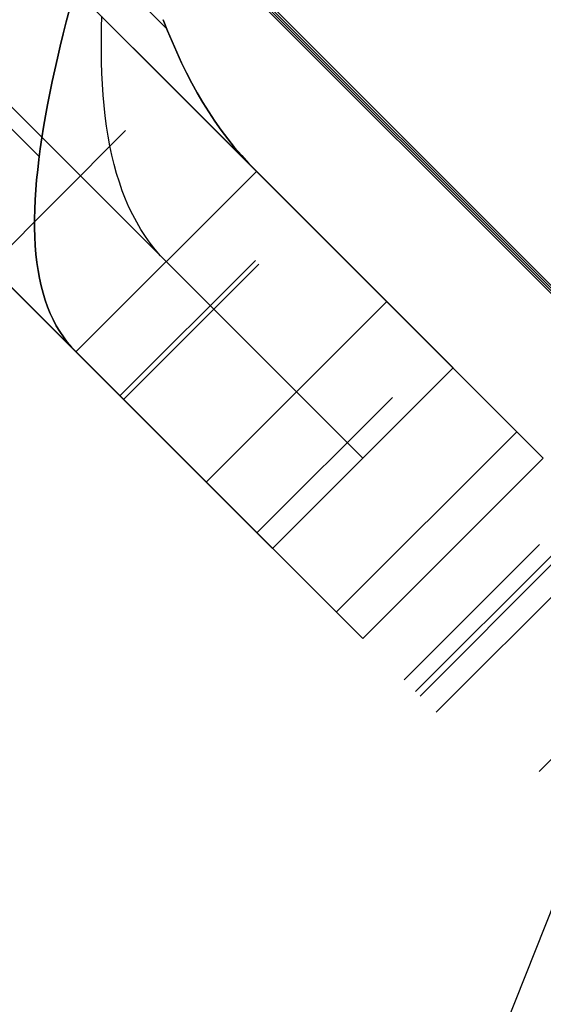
# Model space of a CAD drawing. Header units: millimetres. Extents: x -1030 to 192, y -442 to 180.
# Tile 226 of 256: x 139.15 to 143.25, y 115.62 to 123.34. Entities that reach past the tile are written whole.
import ezdxf

# ---------------------------------------------------------------- set-up
doc = ezdxf.new("R2010")
doc.units = ezdxf.units.MM
doc.header["$MEASUREMENT"] = 0
doc.layers.add('OVIDIO 120x60x72h', color=7, linetype='Continuous')

msp = doc.modelspace()

# ---------------------------------------------------------------- linework, layer by layer
at = {"layer": 'OVIDIO 120x60x72h', "extrusion": (-0.202852, -0.108979, 0.973126)}
for points in [[(-69.6161, 231.6799), (-69.6161, 392.3357)], [(-69.6161, 392.3357), (-69.6161, 231.6799)], [(-69.3206, 392.3357), (-69.3206, 231.6799)], [(-69.0251, 392.3357), (-69.0251, 231.6799)], [(-69.0251, 231.6799), (-69.0251, 392.3357)]]:
    msp.add_lwpolyline(points, dxfattribs=at)
at = {"layer": 'OVIDIO 120x60x72h', "extrusion": (-0.235702, -0.235702, 0.942809)}
for points in [[(6.5126, 365.6626), (6.5126, 474.7404)], [(7.4613, 474.7404), (7.4613, 365.6626)], [(9.3587, 365.6626), (9.3587, 474.7404)], [(10.3074, 474.7404), (10.3074, 365.6626)], [(8.1343, 459.2414), (8.1343, 353.8334)], [(8.0674, 455.4613), (8.0674, 350.9209)]]:
    msp.add_lwpolyline(points, dxfattribs=at)
at = {"layer": 'OVIDIO 120x60x72h', "extrusion": (-0.265352, 0.881274, -0.39108)}
msp.add_lwpolyline([(-192.6657, 684.1972), (-150.798, 629.818)], dxfattribs=at)
at = {"layer": 'OVIDIO 120x60x72h', "extrusion": (-0.108979, -0.202852, 0.973126)}
for points in [[(85.1312, 226.9617), (85.1312, 387.6175)], [(85.1312, 387.6175), (85.1312, 226.9617)], [(85.4266, 387.6175), (85.4266, 226.9617)], [(85.7221, 387.6175), (85.7221, 226.9617)], [(85.7221, 226.9617), (85.7221, 387.6175)]]:
    msp.add_lwpolyline(points, dxfattribs=at)
at = {"layer": 'OVIDIO 120x60x72h', "extrusion": (0.881274, -0.265352, -0.39108)}
for points in [[(152.2652, 675.6054), (196.5781, 733.1605)], [(143.4285, 635.1834), (185.2962, 689.5626)]]:
    msp.add_lwpolyline(points, dxfattribs=at)
at = {"layer": 'OVIDIO 120x60x72h', "extrusion": (-0.046296, -0.021464, 0.998697)}
for points in [[(-74.4835, 134.3815), (-74.4835, 234.8928)], [(-72.9973, 133.4133), (-72.9973, 234.7177)]]:
    msp.add_lwpolyline(points, dxfattribs=at)
at = {"layer": 'OVIDIO 120x60x72h', "extrusion": (-0.021464, -0.046296, 0.998697)}
msp.add_lwpolyline([(90.2763, 128.5992), (90.2763, 229.1123)], dxfattribs=at)
at = {"layer": 'OVIDIO 120x60x72h'}
for points in [[(128.6454, 135.922), (147.8155, 116.7518)], [(147.6021, 116.9652), (128.8588, 135.7086)], [(131.7958, 131.3574), (143.2509, 119.9022)], [(142.5438, 120.6093), (132.5029, 130.6503)], [(132.5029, 130.6503), (142.5438, 120.6093)], [(130.3816, 129.9432), (141.8367, 118.488)], [(131.7958, 129.9432), (141.8367, 119.9022)], [(131.0887, 129.236), (141.1296, 119.1951)], [(141.1296, 119.1951), (131.0887, 129.236)], [(134.0421, 129.111), (141.0046, 122.1486)], [(141.0046, 122.1486), (134.0421, 129.111)], [(140.3027, 123.2647), (135.1582, 128.4092)], [(132.6279, 127.6968), (139.5903, 120.7344)], [(139.5903, 120.7344), (136.1091, 124.2156), (132.6279, 127.6968)], [(139.3028, 122.2645), (134.1581, 127.4093)], [(140.3922, 124.1146), (147.2794, 117.2274)], [(147.2794, 117.2274), (140.3922, 124.1146)], [(147.2895, 117.2375), (140.4023, 124.1247)], [(138.9175, 121.4073), (139.9781, 122.4679)], [(139.9781, 122.4679), (138.9175, 121.4073)], [(141.0046, 122.1486), (139.5903, 120.7344)], [(139.5903, 120.7344), (141.0046, 122.1486)], [(139.5903, 120.7344), (141.0046, 122.1486)], [(140.9954, 121.4506), (139.9347, 120.39)], [(141.0235, 121.4225), (139.9629, 120.3619)], [(142.0242, 121.129), (140.61, 119.7147)], [(141.1296, 119.1951), (142.5438, 120.6093)], [(142.5438, 120.6093), (141.1296, 119.1951)], [(141.0083, 119.3164), (142.0689, 120.3771)], [(142.0689, 120.3771), (141.0083, 119.3164)], [(143.0438, 120.1093), (141.6296, 118.6951)], [(141.6296, 118.6951), (143.0438, 120.1093)], [(143.0438, 120.1093), (141.6296, 118.6951)], [(143.2509, 119.9022), (141.8367, 118.488)], [(143.2509, 119.9022), (141.8367, 118.488)], [(141.8367, 118.488), (143.2509, 119.9022)], [(143.2509, 119.9022), (141.8367, 118.488)], [(141.8367, 118.488), (143.2509, 119.9022)], [(141.8367, 118.488), (142.8974, 119.5487)], [(142.8974, 119.5487), (141.8367, 118.488)], [(141.8367, 118.488), (142.8974, 119.5487)], [(142.8974, 119.5487), (141.8367, 118.488)], [(142.8974, 119.5487), (141.8367, 118.488)], [(143.2209, 119.2251), (142.1603, 118.1644)], [(142.1603, 118.1644), (143.2209, 119.2251)], [(143.3116, 119.1345), (142.2509, 118.0738)], [(143.3472, 119.0988), (142.2866, 118.0381)], [(143.2196, 117.4461), (144.3219, 118.5484)]]:
    msp.add_lwpolyline(points, dxfattribs=at)
at = {"layer": 'OVIDIO 120x60x72h', "extrusion": (4.01613e-07, -4.01613e-07, 1)}
for points in [[(140.4124, 124.1348), (147.2996, 117.2476)], [(147.2996, 117.2476), (140.4124, 124.1348)]]:
    msp.add_lwpolyline(points, dxfattribs=at)
at = {"layer": 'OVIDIO 120x60x72h', "extrusion": (-0.324768, 0.324768, 0.888285)}
for points in [[(-185.5774, 336.172), (-185.5774, 329.0855)], [(-185.5774, 329.0855), (-185.5774, 336.172)], [(-184.8274, 329.0855), (-184.8274, 336.172)], [(-184.0774, 329.0855), (-184.0774, 336.172)], [(-184.0774, 336.172), (-184.0774, 329.0855)]]:
    msp.add_lwpolyline(points, dxfattribs=at)
at = {"layer": 'OVIDIO 120x60x72h', "extrusion": (0.906982, -0.195576, 0.373007)}
msp.add_lwpolyline([(149.2926, 19.4038), (150.2938, 17.672)], dxfattribs=at)
at = {"layer": 'OVIDIO 120x60x72h', "extrusion": (0.707107, 0.707107, 0)}
for points in [[(-12.3816, 64.7067), (-12.3146, 64.7753), (-12.249, 64.8459), (-12.1848, 64.9182), (-12.1222, 64.9925), (-12.0611, 65.0684), (-12.0018, 65.1461), (-11.9442, 65.2255), (-11.8884, 65.3065), (-11.8345, 65.3891), (-11.7825, 65.4731), (-11.7325, 65.5585), (-11.6846, 65.6453), (-11.6388, 65.7334), (-11.5951, 65.8227), (-11.5537, 65.913), (-11.5145, 66.0044), (-11.4776, 66.0968), (-11.443, 66.19), (-11.4107, 66.2839), (-11.3809, 66.3786), (-11.3534, 66.4739), (-11.3283, 66.5696), (-11.3056, 66.6658), (-11.2854, 66.7623), (-11.2676, 66.859), (-11.2522, 66.9559), (-11.2392, 67.0528), (-11.2286, 67.1497), (-11.2204, 67.2465), (-11.2146, 67.343), (-11.2112, 67.4393), (-11.21, 67.5352)], [(-11.21, 67.5352), (-11.2112, 67.4393), (-11.2146, 67.343), (-11.2204, 67.2465), (-11.2286, 67.1497), (-11.2392, 67.0528), (-11.2522, 66.9559), (-11.2676, 66.859), (-11.2854, 66.7623), (-11.3056, 66.6658), (-11.3283, 66.5696), (-11.3534, 66.4739), (-11.3809, 66.3786), (-11.4107, 66.2839), (-11.443, 66.19), (-11.4776, 66.0968), (-11.5145, 66.0044), (-11.5537, 65.913), (-11.5951, 65.8227), (-11.6388, 65.7334), (-11.6846, 65.6453), (-11.7325, 65.5585), (-11.7825, 65.4731), (-11.8345, 65.3891), (-11.8884, 65.3065), (-11.9442, 65.2255), (-12.0018, 65.1461), (-12.0611, 65.0684), (-12.1222, 64.9925), (-12.1848, 64.9182), (-12.249, 64.8459), (-12.3146, 64.7753), (-12.3816, 64.7067)], [(-11.21, 67.5352), (-11.2112, 67.4393), (-11.2146, 67.343), (-11.2204, 67.2465), (-11.2286, 67.1497), (-11.2392, 67.0528), (-11.2522, 66.9559), (-11.2676, 66.859), (-11.2854, 66.7623), (-11.3056, 66.6658), (-11.3283, 66.5696), (-11.3534, 66.4739), (-11.3809, 66.3786), (-11.4107, 66.2839), (-11.443, 66.19), (-11.4776, 66.0968), (-11.5145, 66.0044), (-11.5537, 65.913), (-11.5951, 65.8227), (-11.6388, 65.7334), (-11.6846, 65.6453), (-11.7325, 65.5585), (-11.7825, 65.4731), (-11.8345, 65.3891), (-11.8884, 65.3065), (-11.9442, 65.2255), (-12.0018, 65.1461), (-12.0611, 65.0684), (-12.1222, 64.9925), (-12.1848, 64.9182), (-12.249, 64.8459), (-12.3146, 64.7753), (-12.3816, 64.7067)], [(-15.51, 35.5783), (-15.5322, 35.5785), (-15.5546, 35.5793), (-15.5771, 35.5806), (-15.5999, 35.5823), (-15.6227, 35.5847), (-15.6457, 35.5876), (-15.6688, 35.591), (-15.692, 35.595), (-15.7152, 35.5996), (-15.7385, 35.6048), (-15.7618, 35.6105), (-15.7852, 35.6169), (-15.8085, 35.6239), (-15.8318, 35.6315), (-15.855, 35.6397), (-15.8781, 35.6485), (-15.9011, 35.658), (-15.924, 35.668), (-15.9467, 35.6787), (-15.9693, 35.69), (-15.9916, 35.7019), (-16.0138, 35.7145), (-16.0356, 35.7276), (-16.0572, 35.7413), (-16.0785, 35.7556), (-16.0995, 35.7705), (-16.1201, 35.7859), (-16.1403, 35.8019), (-16.1601, 35.8185), (-16.1796, 35.8356), (-16.1986, 35.8531), (-16.2171, 35.8712), (-16.2352, 35.8897), (-16.2527, 35.9087), (-16.2698, 35.9282), (-16.2864, 35.948), (-16.3024, 35.9682), (-16.3178, 35.9889), (-16.3327, 36.0098), (-16.347, 36.0311), (-16.3607, 36.0527), (-16.3738, 36.0745), (-16.3864, 36.0967), (-16.3983, 36.119), (-16.4096, 36.1416), (-16.4203, 36.1643), (-16.4303, 36.1872), (-16.4398, 36.2102), (-16.4486, 36.2333), (-16.4568, 36.2566), (-16.4644, 36.2798), (-16.4714, 36.3031), (-16.4778, 36.3265), (-16.4835, 36.3498), (-16.4887, 36.3731), (-16.4933, 36.3963), (-16.4973, 36.4195), (-16.5008, 36.4426), (-16.5036, 36.4656), (-16.506, 36.4884), (-16.5077, 36.5112), (-16.509, 36.5337), (-16.5098, 36.5561), (-16.51, 36.5783)], [(-16.51, 36.5783), (-16.5098, 36.5561), (-16.509, 36.5337), (-16.5077, 36.5112), (-16.506, 36.4884), (-16.5036, 36.4656), (-16.5008, 36.4426), (-16.4973, 36.4195), (-16.4933, 36.3963), (-16.4887, 36.3731), (-16.4835, 36.3498), (-16.4778, 36.3265), (-16.4714, 36.3031), (-16.4644, 36.2798), (-16.4568, 36.2566), (-16.4486, 36.2333), (-16.4398, 36.2102), (-16.4303, 36.1872), (-16.4203, 36.1643), (-16.4096, 36.1416), (-16.3983, 36.119), (-16.3864, 36.0967), (-16.3738, 36.0745), (-16.3607, 36.0527), (-16.347, 36.0311), (-16.3327, 36.0098), (-16.3178, 35.9889), (-16.3024, 35.9682), (-16.2864, 35.948), (-16.2698, 35.9282), (-16.2527, 35.9087), (-16.2352, 35.8897), (-16.2171, 35.8712), (-16.1986, 35.8531), (-16.1796, 35.8356), (-16.1601, 35.8185), (-16.1403, 35.8019), (-16.1201, 35.7859), (-16.0995, 35.7705), (-16.0785, 35.7556), (-16.0572, 35.7413), (-16.0356, 35.7276), (-16.0138, 35.7145), (-15.9916, 35.7019), (-15.9693, 35.69), (-15.9467, 35.6787), (-15.924, 35.668), (-15.9011, 35.658), (-15.8781, 35.6485), (-15.855, 35.6397), (-15.8318, 35.6315), (-15.8085, 35.6239), (-15.7852, 35.6169), (-15.7618, 35.6105), (-15.7385, 35.6048), (-15.7152, 35.5996), (-15.692, 35.595), (-15.6688, 35.591), (-15.6457, 35.5876), (-15.6227, 35.5847), (-15.5999, 35.5823), (-15.5771, 35.5806), (-15.5546, 35.5793), (-15.5322, 35.5785), (-15.51, 35.5783)], [(-16.51, 58.9214), (-16.5089, 59.0173), (-16.5054, 59.1136), (-16.4996, 59.2101), (-16.4914, 59.3069), (-16.4808, 59.4038), (-16.4678, 59.5007), (-16.4524, 59.5976), (-16.4346, 59.6943), (-16.4144, 59.7908), (-16.3917, 59.887), (-16.3666, 59.9827), (-16.3392, 60.078), (-16.3093, 60.1727), (-16.277, 60.2666), (-16.2424, 60.3598), (-16.2055, 60.4522), (-16.1663, 60.5436), (-16.1249, 60.6339), (-16.0812, 60.7232), (-16.0354, 60.8113), (-15.9875, 60.8981), (-15.9375, 60.9835), (-15.8855, 61.0675), (-15.8316, 61.1501), (-15.7758, 61.2311), (-15.7182, 61.3105), (-15.6589, 61.3882), (-15.5978, 61.4642), (-15.5352, 61.5384), (-15.471, 61.6107), (-15.4054, 61.6813), (-15.3384, 61.7499)], [(-15.3384, 61.7499), (-15.4054, 61.6813), (-15.471, 61.6107), (-15.5352, 61.5384), (-15.5978, 61.4642), (-15.6589, 61.3882), (-15.7182, 61.3105), (-15.7758, 61.2311), (-15.8316, 61.1501), (-15.8855, 61.0675), (-15.9375, 60.9835), (-15.9875, 60.8981), (-16.0354, 60.8113), (-16.0812, 60.7232), (-16.1249, 60.6339), (-16.1663, 60.5436), (-16.2055, 60.4522), (-16.2424, 60.3598), (-16.277, 60.2666), (-16.3093, 60.1727), (-16.3392, 60.078), (-16.3666, 59.9827), (-16.3917, 59.887), (-16.4144, 59.7908), (-16.4346, 59.6943), (-16.4524, 59.5976), (-16.4678, 59.5007), (-16.4808, 59.4038), (-16.4914, 59.3069), (-16.4996, 59.2101), (-16.5054, 59.1136), (-16.5089, 59.0173), (-16.51, 58.9214)], [(-16.51, 59.2873), (-16.5097, 59.3112), (-16.5088, 59.3353), (-16.5074, 59.3595), (-16.5053, 59.3836), (-16.5027, 59.4079), (-16.4995, 59.4321), (-16.4956, 59.4563), (-16.4912, 59.4805), (-16.4861, 59.5046), (-16.4804, 59.5287), (-16.4742, 59.5526), (-16.4673, 59.5764), (-16.4598, 59.6001), (-16.4518, 59.6236), (-16.4431, 59.6469), (-16.4339, 59.67), (-16.4241, 59.6928), (-16.4137, 59.7154), (-16.4028, 59.7377), (-16.3914, 59.7597), (-16.3794, 59.7814), (-16.3669, 59.8028), (-16.3539, 59.8238), (-16.3404, 59.8444), (-16.3265, 59.8647), (-16.3121, 59.8845), (-16.2972, 59.904), (-16.282, 59.923), (-16.2663, 59.9415), (-16.2503, 59.9596), (-16.2339, 59.9772), (-16.2171, 59.9944)], [(-16.2171, 59.9944), (-16.2339, 59.9772), (-16.2503, 59.9596), (-16.2663, 59.9415), (-16.282, 59.923), (-16.2972, 59.904), (-16.3121, 59.8845), (-16.3265, 59.8647), (-16.3404, 59.8444), (-16.3539, 59.8238), (-16.3669, 59.8028), (-16.3794, 59.7814), (-16.3914, 59.7597), (-16.4028, 59.7377), (-16.4137, 59.7154), (-16.4241, 59.6928), (-16.4339, 59.67), (-16.4431, 59.6469), (-16.4518, 59.6236), (-16.4598, 59.6001), (-16.4673, 59.5764), (-16.4742, 59.5526), (-16.4804, 59.5287), (-16.4861, 59.5046), (-16.4912, 59.4805), (-16.4956, 59.4563), (-16.4995, 59.4321), (-16.5027, 59.4079), (-16.5053, 59.3836), (-16.5074, 59.3595), (-16.5088, 59.3353), (-16.5097, 59.3112), (-16.51, 59.2873)], [(-15.51, 35.5783), (-15.5342, 35.5786), (-15.5585, 35.5795), (-15.5829, 35.581), (-15.6073, 35.583), (-15.6317, 35.5857), (-15.6561, 35.589), (-15.6805, 35.5929), (-15.7048, 35.5975), (-15.7291, 35.6026), (-15.7532, 35.6083), (-15.7772, 35.6147), (-15.8011, 35.6216), (-15.8248, 35.6292), (-15.8484, 35.6373), (-15.8717, 35.646), (-15.8947, 35.6553), (-15.9176, 35.6651), (-15.9401, 35.6755), (-15.9623, 35.6865), (-15.9843, 35.6979), (-16.0059, 35.7099), (-16.0271, 35.7224), (-16.048, 35.7354), (-16.0685, 35.7488), (-16.0886, 35.7627), (-16.1083, 35.777), (-16.1276, 35.7918), (-16.1464, 35.8069), (-16.1648, 35.8225), (-16.1827, 35.8384), (-16.2001, 35.8546), (-16.2171, 35.8712), (-16.2337, 35.8882), (-16.2499, 35.9056), (-16.2658, 35.9235), (-16.2814, 35.9419), (-16.2965, 35.9607), (-16.3113, 35.98), (-16.3256, 35.9997), (-16.3395, 36.0198), (-16.3529, 36.0403), (-16.3659, 36.0612), (-16.3784, 36.0824), (-16.3904, 36.104), (-16.4018, 36.126), (-16.4128, 36.1482), (-16.4232, 36.1708), (-16.433, 36.1936), (-16.4423, 36.2166), (-16.451, 36.24), (-16.4592, 36.2635), (-16.4667, 36.2872), (-16.4736, 36.3111), (-16.48, 36.3351), (-16.4857, 36.3592), (-16.4908, 36.3835), (-16.4954, 36.4078), (-16.4993, 36.4322), (-16.5026, 36.4566), (-16.5053, 36.481), (-16.5073, 36.5054), (-16.5088, 36.5298), (-16.5097, 36.5541), (-16.51, 36.5783)], [(-15.3384, 61.7499), (-15.4054, 61.6813), (-15.471, 61.6107), (-15.5352, 61.5384), (-15.5978, 61.4642), (-15.6589, 61.3882), (-15.7182, 61.3105), (-15.7758, 61.2311), (-15.8316, 61.1501), (-15.8855, 61.0675), (-15.9375, 60.9835), (-15.9875, 60.8981), (-16.0354, 60.8113), (-16.0812, 60.7232), (-16.1249, 60.6339), (-16.1663, 60.5436), (-16.2055, 60.4522), (-16.2424, 60.3598), (-16.277, 60.2666), (-16.3093, 60.1727), (-16.3392, 60.078), (-16.3666, 59.9827), (-16.3917, 59.887), (-16.4144, 59.7908), (-16.4346, 59.6943), (-16.4524, 59.5976), (-16.4678, 59.5007), (-16.4808, 59.4038), (-16.4914, 59.3069), (-16.4996, 59.2101), (-16.5054, 59.1136), (-16.5089, 59.0173), (-16.51, 58.9214)], [(-18.51, 35.5783), (-18.4656, 35.5788), (-18.4208, 35.5803), (-18.3757, 35.5828), (-18.3303, 35.5864), (-18.2846, 35.591), (-18.2386, 35.5968), (-18.1924, 35.6037), (-18.1461, 35.6117), (-18.0996, 35.6209), (-18.053, 35.6312), (-18.0063, 35.6428), (-17.9597, 35.6555), (-17.9131, 35.6695), (-17.8665, 35.6847), (-17.8201, 35.7011), (-17.7738, 35.7187), (-17.7278, 35.7376), (-17.682, 35.7578), (-17.6365, 35.7791), (-17.5914, 35.8017), (-17.5467, 35.8256), (-17.5025, 35.8506), (-17.4588, 35.8769), (-17.4156, 35.9043), (-17.373, 35.9329), (-17.3311, 35.9627), (-17.2899, 35.9936), (-17.2494, 36.0256), (-17.2097, 36.0587), (-17.1709, 36.0928), (-17.1329, 36.128), (-17.0958, 36.1641), (-17.0597, 36.2012), (-17.0245, 36.2392), (-16.9904, 36.278), (-16.9573, 36.3177), (-16.9253, 36.3582), (-16.8944, 36.3994), (-16.8646, 36.4413), (-16.836, 36.4839), (-16.8086, 36.5271), (-16.7823, 36.5708), (-16.7573, 36.615), (-16.7334, 36.6597), (-16.7108, 36.7048), (-16.6895, 36.7503), (-16.6693, 36.7961), (-16.6504, 36.8421), (-16.6328, 36.8884), (-16.6164, 36.9348), (-16.6012, 36.9814), (-16.5872, 37.028), (-16.5745, 37.0746), (-16.5629, 37.1213), (-16.5526, 37.1679), (-16.5434, 37.2144), (-16.5354, 37.2607), (-16.5285, 37.3069), (-16.5227, 37.3529), (-16.5181, 37.3986), (-16.5145, 37.444), (-16.512, 37.4891), (-16.5105, 37.5339), (-16.51, 37.5783)], [(-16.51, 37.5783), (-16.5105, 37.5339), (-16.512, 37.4891), (-16.5145, 37.444), (-16.5181, 37.3986), (-16.5227, 37.3529), (-16.5285, 37.3069), (-16.5354, 37.2607), (-16.5434, 37.2144), (-16.5526, 37.1679), (-16.5629, 37.1213), (-16.5745, 37.0746), (-16.5872, 37.028), (-16.6012, 36.9814), (-16.6164, 36.9348), (-16.6328, 36.8884), (-16.6504, 36.8421), (-16.6693, 36.7961), (-16.6895, 36.7503), (-16.7108, 36.7048), (-16.7334, 36.6597), (-16.7573, 36.615), (-16.7823, 36.5708), (-16.8086, 36.5271), (-16.836, 36.4839), (-16.8646, 36.4413), (-16.8944, 36.3994), (-16.9253, 36.3582), (-16.9573, 36.3177), (-16.9904, 36.278), (-17.0245, 36.2392), (-17.0597, 36.2012), (-17.0958, 36.1641), (-17.1329, 36.128), (-17.1709, 36.0928), (-17.2097, 36.0587), (-17.2494, 36.0256), (-17.2899, 35.9936), (-17.3311, 35.9627), (-17.373, 35.9329), (-17.4156, 35.9043), (-17.4588, 35.8769), (-17.5025, 35.8506), (-17.5467, 35.8256), (-17.5914, 35.8017), (-17.6365, 35.7791), (-17.682, 35.7578), (-17.7278, 35.7376), (-17.7738, 35.7187), (-17.8201, 35.7011), (-17.8665, 35.6847), (-17.9131, 35.6695), (-17.9597, 35.6555), (-18.0063, 35.6428), (-18.053, 35.6312), (-18.0996, 35.6209), (-18.1461, 35.6117), (-18.1924, 35.6037), (-18.2386, 35.5968), (-18.2846, 35.591), (-18.3303, 35.5864), (-18.3757, 35.5828), (-18.4208, 35.5803), (-18.4656, 35.5788), (-18.51, 35.5783)], [(-16.51, 59.2873), (-16.5097, 59.3112), (-16.5088, 59.3353), (-16.5074, 59.3595), (-16.5053, 59.3836), (-16.5027, 59.4079), (-16.4995, 59.4321), (-16.4956, 59.4563), (-16.4912, 59.4805), (-16.4861, 59.5046), (-16.4804, 59.5287), (-16.4742, 59.5526), (-16.4673, 59.5764), (-16.4598, 59.6001), (-16.4518, 59.6236), (-16.4431, 59.6469), (-16.4339, 59.67), (-16.4241, 59.6928), (-16.4137, 59.7154), (-16.4028, 59.7377), (-16.3914, 59.7597), (-16.3794, 59.7814), (-16.3669, 59.8028), (-16.3539, 59.8238), (-16.3404, 59.8444), (-16.3265, 59.8647), (-16.3121, 59.8845), (-16.2972, 59.904), (-16.282, 59.923), (-16.2663, 59.9415), (-16.2503, 59.9596), (-16.2339, 59.9772), (-16.2171, 59.9944)], [(-16.51, 58.9214), (-16.5089, 59.0173), (-16.5054, 59.1136), (-16.4996, 59.2101), (-16.4914, 59.3069), (-16.4808, 59.4038), (-16.4678, 59.5007), (-16.4524, 59.5976), (-16.4346, 59.6943), (-16.4144, 59.7908), (-16.3917, 59.887), (-16.3666, 59.9827), (-16.3392, 60.078), (-16.3093, 60.1727), (-16.277, 60.2666), (-16.2424, 60.3598), (-16.2055, 60.4522), (-16.1663, 60.5436), (-16.1249, 60.6339), (-16.0812, 60.7232), (-16.0354, 60.8113), (-15.9875, 60.8981), (-15.9375, 60.9835), (-15.8855, 61.0675), (-15.8316, 61.1501), (-15.7758, 61.2311), (-15.7182, 61.3105), (-15.6589, 61.3882), (-15.5978, 61.4642), (-15.5352, 61.5384), (-15.471, 61.6107), (-15.4054, 61.6813), (-15.3384, 61.7499)], [(-15.3384, 61.7499), (-15.4054, 61.6813), (-15.471, 61.6107), (-15.5352, 61.5384), (-15.5978, 61.4642), (-15.6589, 61.3882), (-15.7182, 61.3105), (-15.7758, 61.2311), (-15.8316, 61.1501), (-15.8855, 61.0675), (-15.9375, 60.9835), (-15.9875, 60.8981), (-16.0354, 60.8113), (-16.0812, 60.7232), (-16.1249, 60.6339), (-16.1663, 60.5436), (-16.2055, 60.4522), (-16.2424, 60.3598), (-16.277, 60.2666), (-16.3093, 60.1727), (-16.3392, 60.078), (-16.3666, 59.9827), (-16.3917, 59.887), (-16.4144, 59.7908), (-16.4346, 59.6943), (-16.4524, 59.5976), (-16.4678, 59.5007), (-16.4808, 59.4038), (-16.4914, 59.3069), (-16.4996, 59.2101), (-16.5054, 59.1136), (-16.5089, 59.0173), (-16.51, 58.9214)], [(-16.51, 36.5783), (-16.5098, 36.5561), (-16.509, 36.5337), (-16.5077, 36.5112), (-16.506, 36.4884), (-16.5036, 36.4656), (-16.5008, 36.4426), (-16.4973, 36.4195), (-16.4933, 36.3963), (-16.4887, 36.3731), (-16.4835, 36.3498), (-16.4778, 36.3265), (-16.4714, 36.3031), (-16.4644, 36.2798), (-16.4568, 36.2566), (-16.4486, 36.2333), (-16.4398, 36.2102), (-16.4303, 36.1872), (-16.4203, 36.1643), (-16.4096, 36.1416), (-16.3983, 36.119), (-16.3864, 36.0967), (-16.3738, 36.0745), (-16.3607, 36.0527), (-16.347, 36.0311), (-16.3327, 36.0098), (-16.3178, 35.9889), (-16.3024, 35.9682), (-16.2864, 35.948), (-16.2698, 35.9282), (-16.2527, 35.9087), (-16.2352, 35.8897), (-16.2171, 35.8712), (-16.1986, 35.8531), (-16.1796, 35.8356), (-16.1601, 35.8185), (-16.1403, 35.8019), (-16.1201, 35.7859), (-16.0995, 35.7705), (-16.0785, 35.7556), (-16.0572, 35.7413), (-16.0356, 35.7276), (-16.0138, 35.7145), (-15.9916, 35.7019), (-15.9693, 35.69), (-15.9467, 35.6787), (-15.924, 35.668), (-15.9011, 35.658), (-15.8781, 35.6485), (-15.855, 35.6397), (-15.8318, 35.6315), (-15.8085, 35.6239), (-15.7852, 35.6169), (-15.7618, 35.6105), (-15.7385, 35.6048), (-15.7152, 35.5996), (-15.692, 35.595), (-15.6688, 35.591), (-15.6457, 35.5876), (-15.6227, 35.5847), (-15.5999, 35.5823), (-15.5771, 35.5806), (-15.5546, 35.5793), (-15.5322, 35.5785), (-15.51, 35.5783)], [(-15.51, 35.5783), (-15.5322, 35.5785), (-15.5546, 35.5793), (-15.5771, 35.5806), (-15.5999, 35.5823), (-15.6227, 35.5847), (-15.6457, 35.5876), (-15.6688, 35.591), (-15.692, 35.595), (-15.7152, 35.5996), (-15.7385, 35.6048), (-15.7618, 35.6105), (-15.7852, 35.6169), (-15.8085, 35.6239), (-15.8318, 35.6315), (-15.855, 35.6397), (-15.8781, 35.6485), (-15.9011, 35.658), (-15.924, 35.668), (-15.9467, 35.6787), (-15.9693, 35.69), (-15.9916, 35.7019), (-16.0138, 35.7145), (-16.0356, 35.7276), (-16.0572, 35.7413), (-16.0785, 35.7556), (-16.0995, 35.7705), (-16.1201, 35.7859), (-16.1403, 35.8019), (-16.1601, 35.8185), (-16.1796, 35.8356), (-16.1986, 35.8531), (-16.2171, 35.8712), (-16.2352, 35.8897), (-16.2527, 35.9087), (-16.2698, 35.9282), (-16.2864, 35.948), (-16.3024, 35.9682), (-16.3178, 35.9889), (-16.3327, 36.0098), (-16.347, 36.0311), (-16.3607, 36.0527), (-16.3738, 36.0745), (-16.3864, 36.0967), (-16.3983, 36.119), (-16.4096, 36.1416), (-16.4203, 36.1643), (-16.4303, 36.1872), (-16.4398, 36.2102), (-16.4486, 36.2333), (-16.4568, 36.2566), (-16.4644, 36.2798), (-16.4714, 36.3031), (-16.4778, 36.3265), (-16.4835, 36.3498), (-16.4887, 36.3731), (-16.4933, 36.3963), (-16.4973, 36.4195), (-16.5008, 36.4426), (-16.5036, 36.4656), (-16.506, 36.4884), (-16.5077, 36.5112), (-16.509, 36.5337), (-16.5098, 36.5561), (-16.51, 36.5783)], [(-16.51, 37.5783), (-16.5106, 37.5282), (-16.5125, 37.478), (-16.5157, 37.4279), (-16.5201, 37.3777), (-16.5258, 37.3277), (-16.5327, 37.2777), (-16.5409, 37.228), (-16.5504, 37.1785), (-16.5611, 37.1293), (-16.573, 37.0804), (-16.5861, 37.0318), (-16.6004, 36.9837), (-16.6159, 36.9361), (-16.6326, 36.8889), (-16.6504, 36.8423), (-16.6693, 36.7962), (-16.6892, 36.7508), (-16.7102, 36.706), (-16.7323, 36.6619), (-16.7553, 36.6186), (-16.7793, 36.576), (-16.8042, 36.5341), (-16.83, 36.4931), (-16.8566, 36.453), (-16.8841, 36.4136), (-16.9123, 36.3752), (-16.9413, 36.3377), (-16.9709, 36.3011), (-17.0013, 36.2654), (-17.0322, 36.2307), (-17.0637, 36.1969), (-17.0958, 36.1641), (-17.1286, 36.132), (-17.1624, 36.1005), (-17.1971, 36.0696), (-17.2328, 36.0392), (-17.2694, 36.0096), (-17.3069, 35.9806), (-17.3453, 35.9524), (-17.3847, 35.9249), (-17.4248, 35.8983), (-17.4658, 35.8725), (-17.5077, 35.8476), (-17.5503, 35.8236), (-17.5936, 35.8006), (-17.6377, 35.7785), (-17.6825, 35.7575), (-17.7279, 35.7376), (-17.774, 35.7187), (-17.8206, 35.7009), (-17.8678, 35.6842), (-17.9154, 35.6687), (-17.9635, 35.6544), (-18.0121, 35.6413), (-18.061, 35.6294), (-18.1102, 35.6187), (-18.1597, 35.6092), (-18.2094, 35.601), (-18.2594, 35.5941), (-18.3094, 35.5884), (-18.3596, 35.584), (-18.4097, 35.5808), (-18.4599, 35.5789), (-18.51, 35.5783)], [(-16.2171, 59.9944), (-16.2339, 59.9772), (-16.2503, 59.9596), (-16.2663, 59.9415), (-16.282, 59.923), (-16.2972, 59.904), (-16.3121, 59.8845), (-16.3265, 59.8647), (-16.3404, 59.8444), (-16.3539, 59.8238), (-16.3669, 59.8028), (-16.3794, 59.7814), (-16.3914, 59.7597), (-16.4028, 59.7377), (-16.4137, 59.7154), (-16.4241, 59.6928), (-16.4339, 59.67), (-16.4431, 59.6469), (-16.4518, 59.6236), (-16.4598, 59.6001), (-16.4673, 59.5764), (-16.4742, 59.5526), (-16.4804, 59.5287), (-16.4861, 59.5046), (-16.4912, 59.4805), (-16.4956, 59.4563), (-16.4995, 59.4321), (-16.5027, 59.4079), (-16.5053, 59.3836), (-16.5074, 59.3595), (-16.5088, 59.3353), (-16.5097, 59.3112), (-16.51, 59.2873)], [(-16.51, 59.2873), (-16.5097, 59.3112), (-16.5088, 59.3353), (-16.5074, 59.3595), (-16.5053, 59.3836), (-16.5027, 59.4079), (-16.4995, 59.4321), (-16.4956, 59.4563), (-16.4912, 59.4805), (-16.4861, 59.5046), (-16.4804, 59.5287), (-16.4742, 59.5526), (-16.4673, 59.5764), (-16.4598, 59.6001), (-16.4518, 59.6236), (-16.4431, 59.6469), (-16.4339, 59.67), (-16.4241, 59.6928), (-16.4137, 59.7154), (-16.4028, 59.7377), (-16.3914, 59.7597), (-16.3794, 59.7814), (-16.3669, 59.8028), (-16.3539, 59.8238), (-16.3404, 59.8444), (-16.3265, 59.8647), (-16.3121, 59.8845), (-16.2972, 59.904), (-16.282, 59.923), (-16.2663, 59.9415), (-16.2503, 59.9596), (-16.2339, 59.9772), (-16.2171, 59.9944)], [(-18.51, 35.5783), (-18.4656, 35.5788), (-18.4208, 35.5803), (-18.3757, 35.5828), (-18.3303, 35.5864), (-18.2846, 35.591), (-18.2386, 35.5968), (-18.1924, 35.6037), (-18.1461, 35.6117), (-18.0996, 35.6209), (-18.053, 35.6312), (-18.0063, 35.6428), (-17.9597, 35.6555), (-17.9131, 35.6695), (-17.8665, 35.6847), (-17.8201, 35.7011), (-17.7738, 35.7187), (-17.7278, 35.7376), (-17.682, 35.7578), (-17.6365, 35.7791), (-17.5914, 35.8017), (-17.5467, 35.8256), (-17.5025, 35.8506), (-17.4588, 35.8769), (-17.4156, 35.9043), (-17.373, 35.9329), (-17.3311, 35.9627), (-17.2899, 35.9936), (-17.2494, 36.0256), (-17.2097, 36.0587), (-17.1709, 36.0928), (-17.1329, 36.128), (-17.0958, 36.1641), (-17.0597, 36.2012), (-17.0245, 36.2392), (-16.9904, 36.278), (-16.9573, 36.3177), (-16.9253, 36.3582), (-16.8944, 36.3994), (-16.8646, 36.4413), (-16.836, 36.4839), (-16.8086, 36.5271), (-16.7823, 36.5708), (-16.7573, 36.615), (-16.7334, 36.6597), (-16.7108, 36.7048), (-16.6895, 36.7503), (-16.6693, 36.7961), (-16.6504, 36.8421), (-16.6328, 36.8884), (-16.6164, 36.9348), (-16.6012, 36.9814), (-16.5872, 37.028), (-16.5745, 37.0746), (-16.5629, 37.1213), (-16.5526, 37.1679), (-16.5434, 37.2144), (-16.5354, 37.2607), (-16.5285, 37.3069), (-16.5227, 37.3529), (-16.5181, 37.3986), (-16.5145, 37.444), (-16.512, 37.4891), (-16.5105, 37.5339), (-16.51, 37.5783)], [(-16.51, 37.5783), (-16.5105, 37.5339), (-16.512, 37.4891), (-16.5145, 37.444), (-16.5181, 37.3986), (-16.5227, 37.3529), (-16.5285, 37.3069), (-16.5354, 37.2607), (-16.5434, 37.2144), (-16.5526, 37.1679), (-16.5629, 37.1213), (-16.5745, 37.0746), (-16.5872, 37.028), (-16.6012, 36.9814), (-16.6164, 36.9348), (-16.6328, 36.8884), (-16.6504, 36.8421), (-16.6693, 36.7961), (-16.6895, 36.7503), (-16.7108, 36.7048), (-16.7334, 36.6597), (-16.7573, 36.615), (-16.7823, 36.5708), (-16.8086, 36.5271), (-16.836, 36.4839), (-16.8646, 36.4413), (-16.8944, 36.3994), (-16.9253, 36.3582), (-16.9573, 36.3177), (-16.9904, 36.278), (-17.0245, 36.2392), (-17.0597, 36.2012), (-17.0958, 36.1641), (-17.1329, 36.128), (-17.1709, 36.0928), (-17.2097, 36.0587), (-17.2494, 36.0256), (-17.2899, 35.9936), (-17.3311, 35.9627), (-17.373, 35.9329), (-17.4156, 35.9043), (-17.4588, 35.8769), (-17.5025, 35.8506), (-17.5467, 35.8256), (-17.5914, 35.8017), (-17.6365, 35.7791), (-17.682, 35.7578), (-17.7278, 35.7376), (-17.7738, 35.7187), (-17.8201, 35.7011), (-17.8665, 35.6847), (-17.9131, 35.6695), (-17.9597, 35.6555), (-18.0063, 35.6428), (-18.053, 35.6312), (-18.0996, 35.6209), (-18.1461, 35.6117), (-18.1924, 35.6037), (-18.2386, 35.5968), (-18.2846, 35.591), (-18.3303, 35.5864), (-18.3757, 35.5828), (-18.4208, 35.5803), (-18.4656, 35.5788), (-18.51, 35.5783)]]:
    msp.add_lwpolyline(points, dxfattribs=at)
at = {"layer": 'OVIDIO 120x60x72h', "extrusion": (-0.015219, 0.015219, 0.999768)}
for points in [[(154.0981, 108.3532), (144.7206, 117.7286)], [(153.0376, 107.2924), (143.66, 116.6678)], [(154.0981, 108.3532), (153.8454, 108.6059)], [(153.8454, 108.6059), (154.0981, 108.3532)], [(153.5678, 107.8228), (153.3151, 108.0755)], [(153.6739, 107.9289), (154.7763, 106.8268)], [(152.7849, 107.5451), (153.0376, 107.2924)], [(153.0376, 107.2924), (152.7849, 107.5451)], [(155.5832, 107.2927), (155.5546, 107.2648), (155.5252, 107.2373), (155.4948, 107.2102), (155.4637, 107.1835), (155.4316, 107.1574), (155.3987, 107.1318), (155.3649, 107.1068), (155.3303, 107.0824), (155.2949, 107.0586), (155.2587, 107.0355), (155.2216, 107.0132), (155.1838, 106.9916), (155.1453, 106.9708), (155.106, 106.9508), (155.066, 106.9317), (155.0253, 106.9135), (154.984, 106.8963), (154.9421, 106.8799), (154.8995, 106.8646), (154.8564, 106.8503), (154.8128, 106.837), (154.7687, 106.8248), (154.7242, 106.8136), (154.6793, 106.8036), (154.634, 106.7947), (154.5883, 106.787), (154.5424, 106.7804), (154.4963, 106.775), (154.45, 106.7708), (154.4036, 106.7678), (154.357, 106.766), (154.3104, 106.7654), (154.2638, 106.766), (154.2173, 106.7678), (154.1708, 106.7708), (154.1245, 106.775), (154.0784, 106.7804), (154.0325, 106.7869), (153.9869, 106.7947), (153.9416, 106.8035), (153.8966, 106.8135), (153.8521, 106.8247), (153.808, 106.8369), (153.7644, 106.8501), (153.7213, 106.8644), (153.6788, 106.8798), (153.6368, 106.8961), (153.5955, 106.9134), (153.5548, 106.9316), (153.5148, 106.9507), (153.4755, 106.9706), (153.437, 106.9914), (153.3991, 107.013), (153.3621, 107.0353), (153.3259, 107.0584), (153.2904, 107.0821), (153.2558, 107.1065), (153.2221, 107.1315), (153.1892, 107.1571), (153.1571, 107.1832), (153.1259, 107.2099), (153.0956, 107.237), (153.0661, 107.2645), (153.0376, 107.2924)], [(153.0376, 107.2924), (153.0661, 107.2645), (153.0956, 107.237), (153.1259, 107.2099), (153.1571, 107.1832), (153.1892, 107.1571), (153.2221, 107.1315), (153.2558, 107.1065), (153.2904, 107.0821), (153.3259, 107.0584), (153.3621, 107.0353), (153.3991, 107.013), (153.437, 106.9914), (153.4755, 106.9706), (153.5148, 106.9507), (153.5548, 106.9316), (153.5955, 106.9134), (153.6368, 106.8961), (153.6788, 106.8798), (153.7213, 106.8644), (153.7644, 106.8501), (153.808, 106.8369), (153.8521, 106.8247), (153.8966, 106.8135), (153.9416, 106.8035), (153.9869, 106.7947), (154.0325, 106.7869), (154.0784, 106.7804), (154.1245, 106.775), (154.1708, 106.7708), (154.2173, 106.7678), (154.2638, 106.766), (154.3104, 106.7654), (154.357, 106.766), (154.4036, 106.7678), (154.45, 106.7708), (154.4963, 106.775), (154.5424, 106.7804), (154.5883, 106.787), (154.634, 106.7947), (154.6793, 106.8036), (154.7242, 106.8136), (154.7687, 106.8248), (154.8128, 106.837), (154.8564, 106.8503), (154.8995, 106.8646), (154.9421, 106.8799), (154.984, 106.8963), (155.0253, 106.9135), (155.066, 106.9317), (155.106, 106.9508), (155.1453, 106.9708), (155.1838, 106.9916), (155.2216, 107.0132), (155.2587, 107.0355), (155.2949, 107.0586), (155.3303, 107.0824), (155.3649, 107.1068), (155.3987, 107.1318), (155.4316, 107.1574), (155.4637, 107.1835), (155.4948, 107.2102), (155.5252, 107.2373), (155.5546, 107.2648), (155.5832, 107.2927)]]:
    msp.add_lwpolyline(points, dxfattribs=at)
at = {"layer": 'OVIDIO 120x60x72h', "extrusion": (0.000231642, 0.999884, -0.015217)}
for points in [[(-146.5784, 37.3375), (-139.1211, 527.1706)], [(-145.518, 37.3213), (-138.0607, 527.1532)]]:
    msp.add_lwpolyline(points, dxfattribs=at)
at = {"layer": 'OVIDIO 120x60x72h', "extrusion": (0.818325, -0.403684, 0.409126)}
msp.add_lwpolyline([(170.8906, 29.9257), (172.43, 28.649)], dxfattribs=at)
at = {"layer": 'OVIDIO 120x60x72h', "extrusion": (0.216287, 0.216287, 0.952072)}
msp.add_lwpolyline([(-12.8244, -155.8781), (-12.8244, -157.8785)], dxfattribs=at)
at = {"layer": 'OVIDIO 120x60x72h', "extrusion": (0.866025, 0.288675, 0.408248)}
for points in [[(69.2736, -14.194), (71.9183, -10.9549)], [(71.9183, -10.9549), (69.2736, -14.194)], [(68.7113, -16.1395), (71.2908, -12.9804)], [(71.2908, -12.9804), (68.7113, -16.1395)], [(68.9382, -13.9201), (71.5829, -10.6811)], [(68.6028, -13.6463), (71.2475, -10.4072)], [(71.2475, -10.4072), (68.6028, -13.6463)]]:
    msp.add_lwpolyline(points, dxfattribs=at)
at = {"layer": 'OVIDIO 120x60x72h', "extrusion": (0.288675, 0.866025, -0.408248)}
for points in [[(-94.6947, 122.5462), (-97.2741, 119.387)], [(-94.2475, 122.181), (-96.8269, 119.0219)], [(-96.8269, 119.0219), (-94.2475, 122.181)]]:
    msp.add_lwpolyline(points, dxfattribs=at)
at = {"layer": 'OVIDIO 120x60x72h', "extrusion": (1, 0, 0)}
for points in [[(119.9022, 36.5783), (119.9022, 59.2873)], [(119.9022, 59.2873), (119.9022, 36.5783)], [(119.5487, 37.5783), (119.5487, 58.9214)], [(119.5487, 58.9214), (119.5487, 37.5783)], [(119.1951, 59.2873), (119.1951, 36.5783)], [(119.0184, 37.5783), (119.0184, 58.9214)], [(118.488, 37.5783), (118.488, 58.9214)], [(118.488, 58.9214), (118.488, 37.5783)], [(118.488, 36.5783), (118.488, 59.2873)]]:
    msp.add_lwpolyline(points, dxfattribs=at)
at = {"layer": 'OVIDIO 120x60x72h', "extrusion": (-9.85325e-08, -9.85312e-08, 1)}
for points in [[(142.4129, 117.9119), (143.4736, 118.9726)], [(143.4736, 118.9726), (142.4129, 117.9119)]]:
    msp.add_lwpolyline(points, dxfattribs=at)
at = {"layer": 'OVIDIO 120x60x72h', "extrusion": (0, 1, 0)}
msp.add_lwpolyline([(-141.8367, 59.2873), (-141.8367, 36.5783)], dxfattribs=at)
at = {"layer": 'OVIDIO 120x60x72h', "extrusion": (0.999884, 0.000231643, 0.015217)}
for points in [[(107.7757, 33.253), (117.8788, 696.8787)], [(117.8788, 696.8787), (107.7757, 33.253)]]:
    msp.add_lwpolyline(points, dxfattribs=at)
at = {"layer": 'OVIDIO 120x60x72h', "extrusion": (0.059039, 0.126731, 0.990179)}
for points in [[(-78.5527, -66.7716), (-78.5527, -64.0542)], [(-78.5527, -64.0542), (-78.5527, -66.7716)]]:
    msp.add_lwpolyline(points, dxfattribs=at)
at = {"layer": 'OVIDIO 120x60x72h', "extrusion": (0.055576, 0.123922, 0.990734)}
msp.add_lwpolyline([(-81.1245, -68.529), (-81.1245, -65.8137)], dxfattribs=at)
at = {"layer": 'OVIDIO 120x60x72h', "extrusion": (0.052191, 0.121008, 0.991279)}
for points in [[(-83.6828, -70.2744), (-83.6828, -67.5605)], [(-83.6828, -67.5605), (-83.6828, -70.2744)]]:
    msp.add_lwpolyline(points, dxfattribs=at)
at = {"layer": 'OVIDIO 120x60x72h', "extrusion": (-0.004948, 0.999843, -0.017019)}
for points in [[(-142.087, 703.3498), (-142.5059, 704.7902)], [(-142.5059, 704.7902), (-142.087, 703.3498)]]:
    msp.add_lwpolyline(points, dxfattribs=at)
at = {"layer": 'OVIDIO 120x60x72h', "extrusion": (0.366639, 0.922113, -0.123629)}
for points in [[(-91.0692, 717.0635), (-91.0034, 716.9862), (-90.9343, 716.9105), (-90.8621, 716.8366), (-90.7868, 716.7646), (-90.7479, 716.7295), (-90.7083, 716.6948), (-90.668, 716.6608), (-90.627, 716.6273), (-90.5852, 716.5945), (-90.5427, 716.5623), (-90.4995, 716.5308), (-90.4556, 716.5), (-90.4111, 716.4699), (-90.366, 716.4405), (-90.3202, 716.4119), (-90.2738, 716.384), (-90.2268, 716.357), (-90.1792, 716.3307), (-90.1312, 716.3053), (-90.0825, 716.2807), (-90.0334, 716.2569), (-89.9838, 716.2341), (-89.9337, 716.2121), (-89.8832, 716.191), (-89.8323, 716.1708), (-89.781, 716.1516), (-89.7293, 716.1333), (-89.6773, 716.1159), (-89.625, 716.0995), (-89.5724, 716.084), (-89.5196, 716.0695), (-89.4665, 716.056), (-89.4133, 716.0435), (-89.3598, 716.0319), (-89.3062, 716.0214), (-89.2525, 716.0118), (-89.1987, 716.0032), (-89.1448, 715.9956), (-89.0909, 715.989), (-89.037, 715.9834), (-88.983, 715.9787), (-88.9292, 715.9751), (-88.8754, 715.9724), (-88.8216, 715.9707), (-88.7681, 715.9699), (-88.7146, 715.9701), (-88.6613, 715.9713), (-88.6082, 715.9734), (-88.5553, 715.9764), (-88.5027, 715.9803), (-88.4503, 715.9852), (-88.3982, 715.9909), (-88.295, 716.005), (-88.1932, 716.0225), (-88.0928, 716.0434), (-87.9942, 716.0674)], [(-87.9942, 716.0674), (-88.0928, 716.0434), (-88.1932, 716.0225), (-88.295, 716.005), (-88.3982, 715.9909), (-88.4503, 715.9852), (-88.5027, 715.9803), (-88.5553, 715.9764), (-88.6082, 715.9734), (-88.6613, 715.9713), (-88.7146, 715.9701), (-88.7681, 715.9699), (-88.8216, 715.9707), (-88.8754, 715.9724), (-88.9292, 715.9751), (-88.983, 715.9787), (-89.037, 715.9834), (-89.0909, 715.989), (-89.1448, 715.9956), (-89.1987, 716.0032), (-89.2525, 716.0118), (-89.3062, 716.0214), (-89.3598, 716.0319), (-89.4133, 716.0435), (-89.4665, 716.056), (-89.5196, 716.0695), (-89.5724, 716.084), (-89.625, 716.0995), (-89.6773, 716.1159), (-89.7293, 716.1333), (-89.781, 716.1516), (-89.8323, 716.1708), (-89.8832, 716.191), (-89.9337, 716.2121), (-89.9838, 716.2341), (-90.0334, 716.2569), (-90.0825, 716.2807), (-90.1312, 716.3053), (-90.1792, 716.3307), (-90.2268, 716.357), (-90.2738, 716.384), (-90.3202, 716.4119), (-90.366, 716.4405), (-90.4111, 716.4699), (-90.4556, 716.5), (-90.4995, 716.5308), (-90.5427, 716.5623), (-90.5852, 716.5945), (-90.627, 716.6273), (-90.668, 716.6608), (-90.7083, 716.6948), (-90.7479, 716.7295), (-90.7868, 716.7646), (-90.8621, 716.8366), (-90.9343, 716.9105), (-91.0034, 716.9862), (-91.0692, 717.0635)], [(-88.3735, 717.5186), (-88.4228, 717.5066), (-88.473, 717.4962), (-88.5239, 717.4874), (-88.5755, 717.4804), (-88.6016, 717.4775), (-88.6278, 717.4751), (-88.6541, 717.4731), (-88.6805, 717.4716), (-88.7071, 717.4706), (-88.7337, 717.47), (-88.7604, 717.4699), (-88.7872, 717.4703), (-88.8141, 717.4711), (-88.841, 717.4725), (-88.8679, 717.4743), (-88.8949, 717.4766), (-88.9218, 717.4794), (-88.9488, 717.4827), (-88.9757, 717.4865), (-89.0027, 717.4908), (-89.0295, 717.4956), (-89.0563, 717.5009), (-89.083, 717.5067), (-89.1097, 717.5129), (-89.1362, 717.5197), (-89.1626, 717.5269), (-89.1889, 717.5347), (-89.2151, 717.5429), (-89.2411, 717.5516), (-89.2669, 717.5607), (-89.2925, 717.5703), (-89.318, 717.5804), (-89.3433, 717.591), (-89.3683, 717.602), (-89.3931, 717.6134), (-89.4177, 717.6253), (-89.442, 717.6376), (-89.466, 717.6503), (-89.4898, 717.6634), (-89.5133, 717.6769), (-89.5365, 717.6909), (-89.5594, 717.7052), (-89.582, 717.7199), (-89.6042, 717.7349), (-89.6262, 717.7503), (-89.6477, 717.7661), (-89.669, 717.7822), (-89.6899, 717.7986), (-89.7104, 717.8153), (-89.7306, 717.8323), (-89.7504, 717.8497), (-89.7698, 717.8673), (-89.8075, 717.9032), (-89.8436, 717.9402), (-89.8781, 717.978), (-89.911, 718.0167)], [(-89.911, 718.0167), (-89.8781, 717.978), (-89.8436, 717.9402), (-89.8075, 717.9032), (-89.7698, 717.8673), (-89.7504, 717.8497), (-89.7306, 717.8323), (-89.7104, 717.8153), (-89.6899, 717.7986), (-89.669, 717.7822), (-89.6477, 717.7661), (-89.6262, 717.7503), (-89.6042, 717.7349), (-89.582, 717.7199), (-89.5594, 717.7052), (-89.5365, 717.6909), (-89.5133, 717.6769), (-89.4898, 717.6634), (-89.466, 717.6503), (-89.442, 717.6376), (-89.4177, 717.6253), (-89.3931, 717.6134), (-89.3683, 717.602), (-89.3433, 717.591), (-89.318, 717.5804), (-89.2925, 717.5703), (-89.2669, 717.5607), (-89.2411, 717.5516), (-89.2151, 717.5429), (-89.1889, 717.5347), (-89.1626, 717.5269), (-89.1362, 717.5197), (-89.1097, 717.5129), (-89.083, 717.5067), (-89.0563, 717.5009), (-89.0295, 717.4956), (-89.0027, 717.4908), (-88.9757, 717.4865), (-88.9488, 717.4827), (-88.9218, 717.4794), (-88.8949, 717.4766), (-88.8679, 717.4743), (-88.841, 717.4725), (-88.8141, 717.4711), (-88.7872, 717.4703), (-88.7604, 717.4699), (-88.7337, 717.47), (-88.7071, 717.4706), (-88.6805, 717.4716), (-88.6541, 717.4731), (-88.6278, 717.4751), (-88.6016, 717.4775), (-88.5755, 717.4804), (-88.5239, 717.4874), (-88.473, 717.4962), (-88.4228, 717.5066), (-88.3735, 717.5186)]]:
    msp.add_lwpolyline(points, dxfattribs=at)
at = {"layer": 'OVIDIO 120x60x72h', "extrusion": (0.276089, -0.12261, 0.953279)}
msp.add_lwpolyline([(165.1908, 134.2368), (165.1908, 131.9141)], dxfattribs=at)
at = {"layer": 'OVIDIO 120x60x72h', "extrusion": (0.045678, 0.114881, 0.992329)}
for points in [[(-89.4402, -73.7238), (-89.4402, 35.192)], [(-90.1277, -73.7238), (-90.1277, 35.191)]]:
    msp.add_lwpolyline(points, dxfattribs=at)
at = {"layer": 'OVIDIO 120x60x72h', "extrusion": (0.000995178, 0.999995, 0.002882)}
msp.add_lwpolyline([(-143.2894, 703.0256), (-142.6157, 701.0747)], dxfattribs=at)
at = {"layer": 'OVIDIO 120x60x72h'}
for points in [[(139.5392, 123.4177, 65.6537), (139.5145, 123.3211, 65.617), (139.4907, 123.2253, 65.5776), (139.4678, 123.1304, 65.5356), (139.4459, 123.0365, 65.491), (139.4249, 122.9436, 65.444), (139.405, 122.8518, 65.3944), (139.3863, 122.761, 65.3424), (139.3687, 122.6715, 65.288), (139.3523, 122.5832, 65.2313), (139.3372, 122.4961, 65.1723), (139.3234, 122.4104, 65.1111), (139.311, 122.326, 65.0477), (139.3, 122.243, 64.9823), (139.2905, 122.1615, 64.9148), (139.2824, 122.0815, 64.8453), (139.276, 122.0031, 64.774), (139.2711, 121.9263, 64.7008), (139.2678, 121.851, 64.6258), (139.2662, 121.7775, 64.5492), (139.2663, 121.7056, 64.4709), (139.2682, 121.6355, 64.3911), (139.2718, 121.5671, 64.3099), (139.2772, 121.5006, 64.2272), (139.2844, 121.4359, 64.1433), (139.2935, 121.373, 64.0581), (139.3045, 121.3121, 63.9718), (139.3174, 121.253, 63.8844), (139.3323, 121.1959, 63.7961), (139.349, 121.1407, 63.7068), (139.3678, 121.0875, 63.6168), (139.3885, 121.0363, 63.5261), (139.4113, 120.9871, 63.4347), (139.436, 120.9399, 63.3428), (139.4628, 120.8947, 63.2504), (139.4916, 120.8515, 63.1577), (139.5225, 120.8104, 63.0647), (139.5554, 120.7714, 62.9716), (139.5903, 120.7344, 62.8783)], [(139.5903, 120.7344, 62.8783), (139.5554, 120.7714, 62.9716), (139.5225, 120.8104, 63.0647), (139.4916, 120.8515, 63.1577), (139.4628, 120.8947, 63.2504), (139.436, 120.9399, 63.3428), (139.4113, 120.9871, 63.4347), (139.3885, 121.0363, 63.5261), (139.3678, 121.0875, 63.6168), (139.349, 121.1407, 63.7068), (139.3323, 121.1959, 63.7961), (139.3174, 121.253, 63.8844), (139.3045, 121.3121, 63.9718), (139.2935, 121.373, 64.0581), (139.2844, 121.4359, 64.1433), (139.2772, 121.5006, 64.2272), (139.2718, 121.5671, 64.3099), (139.2682, 121.6355, 64.3911), (139.2663, 121.7056, 64.4709), (139.2662, 121.7775, 64.5492), (139.2678, 121.851, 64.6258), (139.2711, 121.9263, 64.7008), (139.276, 122.0031, 64.774), (139.2824, 122.0815, 64.8453), (139.2905, 122.1615, 64.9148), (139.3, 122.243, 64.9823), (139.311, 122.326, 65.0477), (139.3234, 122.4104, 65.1111), (139.3372, 122.4961, 65.1723), (139.3523, 122.5832, 65.2313), (139.3687, 122.6715, 65.288), (139.3863, 122.761, 65.3424), (139.405, 122.8518, 65.3944), (139.4249, 122.9436, 65.444), (139.4459, 123.0365, 65.491), (139.4678, 123.1304, 65.5356), (139.4907, 123.2253, 65.5776), (139.5145, 123.3211, 65.617), (139.5392, 123.4177, 65.6537)], [(140.2975, 121.4415, 62.8783), (140.2536, 121.4875, 62.956), (140.2118, 121.5357, 63.0336), (140.1722, 121.5861, 63.1109), (140.1347, 121.6385, 63.1879), (140.0993, 121.6931, 63.2645), (140.066, 121.7497, 63.3404), (140.0348, 121.8085, 63.4157), (140.0056, 121.8692, 63.4901), (139.9785, 121.932, 63.5636), (139.9533, 121.9968, 63.6361), (139.9301, 122.0636, 63.7075), (139.9089, 122.1323, 63.7776), (139.8895, 122.2029, 63.8463), (139.8721, 122.2754, 63.9136), (139.8564, 122.3497, 63.9793), (139.8426, 122.4258, 64.0433), (139.8305, 122.5036, 64.1056), (139.8201, 122.5832, 64.1659), (139.8113, 122.6644, 64.2244), (139.8041, 122.7471, 64.2808), (139.7984, 122.8314, 64.3351), (139.7942, 122.9171, 64.3872), (139.7914, 123.0043, 64.4371), (139.7899, 123.0928, 64.4846), (139.7897, 123.1825, 64.5297), (139.7907, 123.2734, 64.5722), (139.7929, 123.3655, 64.6123)], [(141.0046, 122.1486, 62.8783), (140.9456, 122.2095, 62.9301), (140.8885, 122.2723, 62.9818), (140.8333, 122.3371, 63.0332), (140.7799, 122.4036, 63.0841), (140.7284, 122.4721, 63.1346), (140.6788, 122.5423, 63.1843), (140.6309, 122.6144, 63.2332), (140.5848, 122.6882, 63.2812), (140.5404, 122.7638, 63.328), (140.4978, 122.8411, 63.3736), (140.4568, 122.92, 63.4179), (140.4173, 123.0006, 63.4608), (140.3795, 123.0826, 63.5021), (140.343, 123.1662, 63.5417), (140.3081, 123.2511, 63.5796), (140.2744, 123.3374, 63.6155)], [(140.2744, 123.3374, 63.6155), (140.3081, 123.2511, 63.5796), (140.343, 123.1662, 63.5417), (140.3795, 123.0826, 63.5021), (140.4173, 123.0006, 63.4608), (140.4568, 122.92, 63.4179), (140.4978, 122.8411, 63.3736), (140.5404, 122.7638, 63.328), (140.5848, 122.6882, 63.2812), (140.6309, 122.6144, 63.2332), (140.6788, 122.5423, 63.1843), (140.7284, 122.4721, 63.1346), (140.7799, 122.4036, 63.0841), (140.8333, 122.3371, 63.0332), (140.8885, 122.2723, 62.9818), (140.9456, 122.2095, 62.9301), (141.0046, 122.1486, 62.8783)], [(104.1497, 17.8593, 717.2062), (143.6504, 117.2053, 703.8868), (143.9254, 117.8968, 703.7941)]]:
    msp.add_polyline3d(points, dxfattribs=at)

doc.saveas('drawing.dxf')
